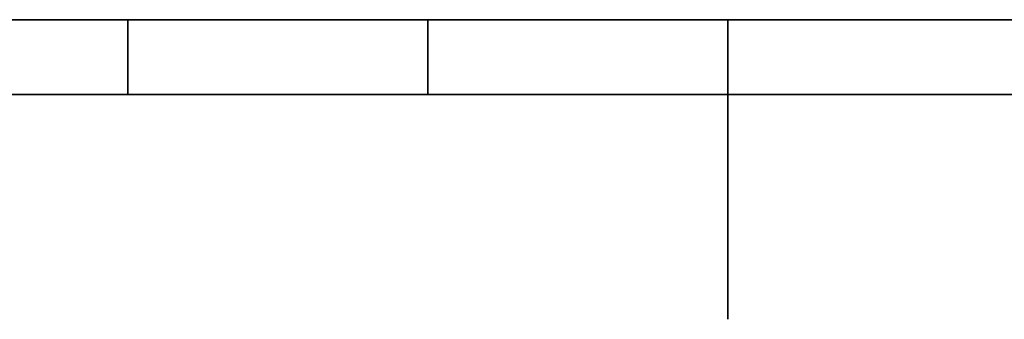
# Model space of a CAD drawing. Extents: x 0 to 420, y 0 to 297.
# Tile 4 of 10: x 186 to 219, y 0 to 10. Entities that reach past the tile are written whole.
import ezdxf

# ---------------------------------------------------------------- set-up
doc = ezdxf.new("R2010")
doc.units = 0

msp = doc.modelspace()

# ---------------------------------------------------------------- linework, layer by layer
at = {"color": 7, "lineweight": 35}
for p, q in [((10, 10), (410, 10)), ((190, 10), (190, 7.5)), ((200, 10), (200, 7.5)), ((210, 10), (210, 0)), ((110, 7.5), (310, 7.5))]:
    msp.add_line(p, q, dxfattribs=at)

doc.saveas('drawing.dxf')
